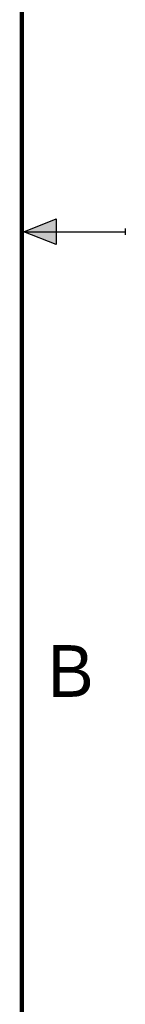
# Model space of a CAD drawing. Header units: inches. Extents: x 0 to 22, y 0 to 17.
# Tile 46 of 56: x 21.5 to 22, y 4.8 to 9.5. Entities that reach past the tile are written whole.
import ezdxf

# ---------------------------------------------------------------- set-up
doc = ezdxf.new("R2010")
doc.units = ezdxf.units.IN
doc.header["$LTSCALE"] = 1.21
doc.header["$MEASUREMENT"] = 0
doc.layers.get('0').update_dxf_attribs({"linetype": 'CONTINUOUS'})
doc.styles.add('TEXTSTYLE_2', font='txt')

msp = doc.modelspace()

# ---------------------------------------------------------------- hatches: boundary and pattern name
at = {"linetype": 'Continuous'}
msp.add_hatch(color=2, dxfattribs=at).paths.add_polyline_path([(21.6663, 8.5625), (21.6663, 8.4375), (21.51, 8.5)])

# ---------------------------------------------------------------- linework, layer by layer
at = {"color": 2, "linetype": 'Continuous'}
for p, q in [((21.51, 8.5), (21.6663, 8.5625)), ((21.6663, 8.5625), (21.6663, 8.4375)), ((21.51, 8.5), (22, 8.5)), ((21.6663, 8.4375), (21.51, 8.5)), ((22, 8.515), (22, 8.485))]:
    msp.add_line(p, q, dxfattribs=at)
at = {"color": 7, "linetype": 'Continuous', "const_width": 0.02}
msp.add_lwpolyline([(21.5, 0.5), (21.5, 16.5)], dxfattribs=at)

# ---------------------------------------------------------------- texts
at = {"color": 2, "linetype": 'Continuous', "insert": (21.625, 6.5), "char_height": 0.25, "width": 0.25, "attachment_point": 1, "line_spacing_factor": 0.9, "style": 'TEXTSTYLE_2'}
msp.add_mtext('B', dxfattribs=at)

doc.saveas('drawing.dxf')
